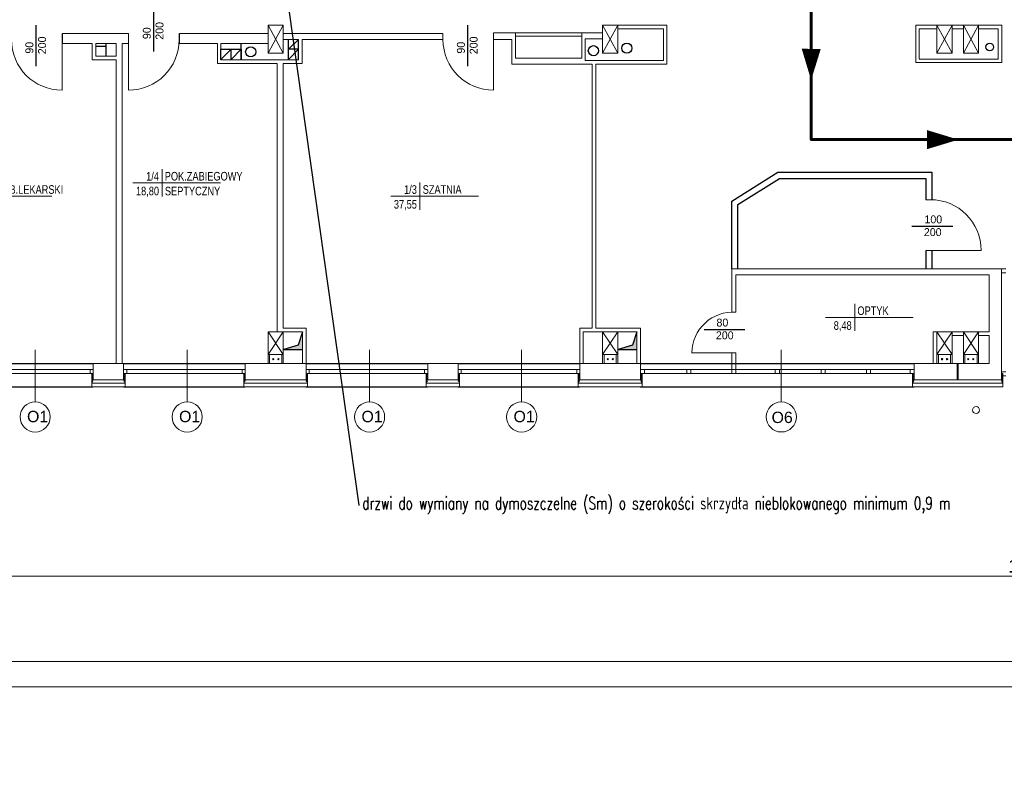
# Model space of a CAD drawing. Header units: millimetres. Extents: x 126553 to 403692, y -95821 to 38049.
# Tile 178 of 256: x 218496 to 220439, y 11998 to 13474. Entities that reach past the tile are written whole.
import ezdxf
from ezdxf import colors
from ezdxf.entities.mleader import LeaderData, LeaderLine
from ezdxf.enums import TextEntityAlignment as Align
from ezdxf.math import Vec2, Vec3

# ---------------------------------------------------------------- set-up
doc = ezdxf.new("R2010")
doc.units = ezdxf.units.MM
for name, color, linetype, lineweight in [('_(06 GRUBA)', 7, 'Continuous', 40), ('docieplenie', 6, 'Continuous', 18), ('docieplenie zew.', 6, 'Continuous', 18), ('ewakaucja', 3, 'Continuous', 50), ('OKNA', 7, 'Continuous', 13), ('opisy', 7, 'Continuous', 18), ('ramki', 250, 'Continuous', 13), ('TEREN', 1, 'Continuous', 40), ('WYMIAR', 7, 'Continuous', 18), ('ŚCIANY CIENKIE', 7, 'Continuous', 18), ('ŚCIANY GRUBE', 7, 'Continuous', 20)]:
    doc.layers.add(name, color=color, linetype=linetype, lineweight=lineweight)
doc.layers.add('KOMINY', color=94, linetype='Continuous', plot=False)
doc.layers.add('WIDOK', color=7, linetype='Continuous')
doc.styles.add('Arial', font='arial.ttf')
doc.styles.add('ROMANS', font='romans.shx', dxfattribs={"width": 0.7})
doc.styles.add('STYLE1', font='txt', dxfattribs={"width": 0.8})
doc.linetypes.add('ZIGZAG', pattern='A,0.0001,-0.2,[131,LTYPESHP.SHX,S=0.2,R=0,X=-0.2,Y=0],-0.4,[131,LTYPESHP.SHX,S=0.2,R=180,X=0.2,Y=0],-0.2', length=0.8001)
doc.dimstyles.new('A_100', dxfattribs={"dimtxt": 26, "dimasz": 2, "dimexe": 0, "dimexo": 5, "dimgap": 0.01, "dimtad": 0, "dimdec": 4, "dimrnd": 0.5, "dimdsep": 46, "dimtxsty": 'Arial', "dimblk1": 'K', "dimblk2": 'K', "dimsah": 1, "dimcen": 10, "dimse1": 1, "dimse2": 1, "dimclrd": 256, "dimclre": 256, "dimclrt": 1, "dimadec": 0, "dimazin": 0, "dimtfac": 0.5, "dimtdec": 4, "dimtmove": 0, "dimatfit": 3, "dimldrblk": 'K', "dimfxl": 1, "dimtvp": 0.75, "dimtolj": 1, "dimtzin": 0, "dimlwd": 13, "dimarcsym": 0})

# ---------------------------------------------------------------- blocks, each defined once
blk = doc.blocks.new('METKA')
for p, q in [((0, 26.9), (0, -26.9)), ((-57.4, 0), (115.4, 0))]:
    blk.add_line(p, q)
at = {"layer": 'opisy', "style": 'STYLE1', "width": 0.8, "flags": 4}
for tag, p in [('NUMER', (-6.1, 4.5)), ('POWIERZCHNIA', (-6, -24.6))]:
    blk.add_attdef(tag, text='', height=17, dxfattribs=at).set_placement(p, align=Align.RIGHT)
for tag, p in [('NAZWA', (5.3, 4.6)), ('POSADZKA', (5.6, -24.7))]:
    blk.add_attdef(tag, p, '', height=17, dxfattribs=at)
blk = doc.blocks.new('stolarka1')
at = {"layer": 'opisy', "color": 8}
blk.add_line((6731.2, -4655), (6731.2, -4757.8), dxfattribs=at)
at = {"layer": 'opisy'}
blk.add_circle((6731.2, -4787.5), 29.7, dxfattribs=at)
at = {"layer": 'opisy', "insert": (6715.2, -4775.4), "char_height": 22.4, "width": 15.9, "attachment_point": 1}
blk.add_mtext('{\\fArial|b0|i0|c238|p34;O1}', dxfattribs=at)
blk = doc.blocks.new('K')
for p, q in [((0, 10), (0, -10)), ((-10, 0), (10, 0)), ((4.24, 4.24), (-4.24, -4.24))]:
    blk.add_line(p, q)
blk.add_trace([(-4.77, -3.71), (-3.71, -4.77), (3.71, 4.77), (4.77, 3.71)])
blk = doc.blocks.new('*D2484')
at = {"layer": 'Defpoints', "color": 0, "linetype": 'ByBlock', "transparency": 16777216}
for p in [(215299.7, 12749.4), (225693.7, 12749.4), (225693.7, 12375.5)]:
    blk.add_point(p, dxfattribs=at)
at = {"layer": 'WYMIAR', "linetype": 'ByBlock', "lineweight": 13, "transparency": 16777216}
blk.add_line((215301.7, 12375.5), (225691.7, 12375.5), dxfattribs=at)
at = {"layer": 'WYMIAR', "linetype": 'ByBlock', "lineweight": 13, "transparency": 16777216, "xscale": 2, "yscale": 2, "zscale": 2, "rotation": 180}
blk.add_blockref('K', (215299.7, 12375.5), dxfattribs=at)
at = {"layer": 'WYMIAR', "linetype": 'ByBlock', "lineweight": 13, "transparency": 16777216, "xscale": 2, "yscale": 2, "zscale": 2}
blk.add_blockref('K', (225693.7, 12375.5), dxfattribs=at)
at = {"layer": 'WYMIAR', "color": 7, "linetype": 'ByBlock', "transparency": 16777216, "insert": (220496.7, 12395.5), "char_height": 26, "attachment_point": 5, "style": 'Arial'}
blk.add_mtext('\\A1;10394', dxfattribs=at)
blk = doc.blocks.new('*D2984')
at = {"layer": 'Defpoints', "color": 0, "linetype": 'ByBlock', "lineweight": -3}
for p in [(220347.7, 15996.4), (214957.2, 12749.4), (220435.7, 12749.4)]:
    blk.add_point(p, dxfattribs=at)
at = {"layer": 'WYMIAR', "linetype": 'ByBlock', "lineweight": 13}
blk.add_line((214957.2, 15994.4), (214957.2, 12751.4), dxfattribs=at)
at = {"layer": 'WYMIAR', "linetype": 'ByBlock', "lineweight": 13, "xscale": 2, "yscale": 2, "zscale": 2}
for p, rotation in [((214957.2, 15996.4), 90), ((214957.2, 12749.4), 270)]:
    blk.add_blockref('K', p, dxfattribs=dict(at, rotation=rotation))
at = {"layer": 'WYMIAR', "color": 7, "linetype": 'ByBlock', "insert": (214937.3, 14372.9), "char_height": 26, "attachment_point": 5, "rotation": 90, "style": 'Arial'}
blk.add_mtext('\\A1;3247', dxfattribs=at)

msp = doc.modelspace()

# ---------------------------------------------------------------- hatches: boundary and pattern name
at = {"layer": 'KOMINY'}
for points in [[(219053.72702, 12857.86047), (219044.78499, 12831.54441), (219016.74984, 12822.86047), (219053.72702, 12822.86047)], [(219713.72702, 12857.86047), (219704.78499, 12831.54441), (219676.74984, 12822.86047), (219713.72702, 12822.86047)]]:
    msp.add_hatch(color=0, dxfattribs=at).paths.add_polyline_path(points)

# ---------------------------------------------------------------- linework, layer by layer
at = {"layer": 'docieplenie', "color": 0, "linetype": 'ZIGZAG'}
for p, q in [((218637.91559, 12766.76537), (218640.52033, 12769.27379)), ((218640.52341, 12764.81093), (218637.91559, 12766.76537)), ((218637.92865, 12771.70882), (218640.50037, 12774.2009)), ((218640.52033, 12769.27379), (218637.92865, 12771.70882)), ((218640.50037, 12774.2009), (218639.25347, 12775.21323)), ((218700.86852, 12765.43364), (218703.48192, 12767.7843)), ((218700.89142, 12774.38731), (218701.75502, 12775.13764)), ((218703.51949, 12772.32389), (218700.89142, 12774.38731)), ((218700.89142, 12770.22293), (218703.51949, 12772.32389)), ((218703.48192, 12767.7843), (218700.89142, 12770.22293)), ((218937.9519, 12764.30459), (218940.37717, 12766.95407)), ((218938.08779, 12769.82997), (218940.44247, 12772.37917)), ((218940.37717, 12766.95407), (218938.08779, 12769.82997)), ((218940.44247, 12772.37917), (218938.21854, 12774.92828)), ((219061.18992, 12770.33605), (219063.44306, 12773.1665)), ((219063.24994, 12767.82719), (219061.18992, 12770.33605)), ((219061.18992, 12765.38275), (219063.24994, 12767.82719)), ((219063.44306, 12773.1665), (219061.25435, 12775.16067)), ((219297.91559, 12766.76537), (219300.52033, 12769.27379)), ((219300.52341, 12764.81093), (219297.91559, 12766.76537)), ((219297.92865, 12771.70882), (219300.50037, 12774.2009)), ((219300.52033, 12769.27379), (219297.92865, 12771.70882)), ((219300.50037, 12774.2009), (219299.25347, 12775.21323)), ((219360.86852, 12765.43364), (219363.48192, 12767.7843)), ((219360.89142, 12774.38731), (219361.75502, 12775.13764)), ((219363.51949, 12772.32389), (219360.89142, 12774.38731)), ((219360.89142, 12770.22293), (219363.51949, 12772.32389)), ((219363.48192, 12767.7843), (219360.89142, 12770.22293)), ((219597.9519, 12764.30459), (219600.37717, 12766.95407)), ((219598.08779, 12769.82997), (219600.44247, 12772.37917)), ((219600.37717, 12766.95407), (219598.08779, 12769.82997)), ((219600.44247, 12772.37917), (219598.21854, 12774.92828)), ((219721.18992, 12770.33605), (219723.44306, 12773.1665)), ((219723.24994, 12767.82719), (219721.18992, 12770.33605)), ((219721.18992, 12765.38275), (219723.24994, 12767.82719)), ((219723.44306, 12773.1665), (219721.25435, 12775.16067)), ((220257.9519, 12764.30459), (220260.37717, 12766.95407)), ((220258.08779, 12769.82997), (220260.44247, 12772.37917)), ((220260.37717, 12766.95407), (220258.08779, 12769.82997)), ((220260.44247, 12772.37917), (220258.21854, 12774.92828)), ((220433.18992, 12770.33605), (220435.44306, 12773.1665)), ((220433.18992, 12770.33623), (220433.5733, 12770.81784)), ((220435.24994, 12767.82737), (220433.18992, 12770.33623)), ((220435.24994, 12767.82719), (220433.18992, 12770.33605)), ((220433.18992, 12765.38294), (220435.24994, 12767.82737)), ((220433.18992, 12765.38275), (220435.24994, 12767.82719)), ((220435.44306, 12773.1665), (220433.25435, 12775.16067)), ((218637.87715, 12762.43488), (218640.52341, 12764.81093)), ((218640.22376, 12760.60647), (218637.87715, 12762.43488)), ((218637.91706, 12758.07933), (218640.22376, 12760.60647)), ((218639.20842, 12756.41124), (218637.91706, 12758.07933)), ((218639.20842, 12756.41124), (218702.05306, 12756.41124)), ((218703.46871, 12763.28065), (218700.86852, 12765.43364)), ((218701.12856, 12760.79359), (218703.46871, 12763.28065)), ((218703.58024, 12758.90041), (218701.12856, 12760.79359)), ((218702.05306, 12756.41124), (218703.58024, 12758.90041)), ((218940.20856, 12760.90565), (218937.9519, 12764.30459)), ((218937.98462, 12758.38924), (218940.20856, 12760.90565)), ((218939.16578, 12756.38883), (218937.98462, 12758.38924)), ((218939.16578, 12756.38883), (219061.89812, 12756.38883)), ((219063.31436, 12763.64584), (219061.18992, 12765.38275)), ((219061.18992, 12760.81539), (219063.31436, 12763.64584)), ((219063.24994, 12758.69255), (219061.18992, 12760.81539)), ((219061.89812, 12756.38883), (219063.24994, 12758.69255)), ((219297.87715, 12762.43488), (219300.52341, 12764.81093)), ((219300.22376, 12760.60647), (219297.87715, 12762.43488)), ((219297.91706, 12758.07933), (219300.22376, 12760.60647)), ((219299.20842, 12756.41124), (219297.91706, 12758.07933)), ((219299.20842, 12756.41124), (219362.05306, 12756.41124)), ((219363.46871, 12763.28065), (219360.86852, 12765.43364)), ((219361.12856, 12760.79359), (219363.46871, 12763.28065)), ((219363.58024, 12758.90041), (219361.12856, 12760.79359)), ((219362.05306, 12756.41124), (219363.58024, 12758.90041)), ((219600.20856, 12760.90565), (219597.9519, 12764.30459)), ((219597.98462, 12758.38924), (219600.20856, 12760.90565)), ((219599.16578, 12756.38883), (219597.98462, 12758.38924)), ((219599.16578, 12756.38883), (219721.89812, 12756.38883)), ((219723.31436, 12763.64584), (219721.18992, 12765.38275)), ((219721.18992, 12760.81539), (219723.31436, 12763.64584)), ((219723.24994, 12758.69255), (219721.18992, 12760.81539)), ((219721.89812, 12756.38883), (219723.24994, 12758.69255)), ((220260.20856, 12760.90565), (220257.9519, 12764.30459)), ((220257.98462, 12758.38924), (220260.20856, 12760.90565)), ((220259.16578, 12756.38883), (220257.98462, 12758.38924)), ((220259.16578, 12756.38883), (220435.72702, 12756.38883)), ((220295.73943, 12756.38901), (220433.78654, 12756.38901)), ((220435.31436, 12763.64603), (220433.18992, 12765.38294)), ((220435.31436, 12763.64584), (220433.18992, 12765.38275)), ((220433.18992, 12760.81557), (220435.31436, 12763.64603)), ((220433.18992, 12760.81539), (220435.31436, 12763.64584)), ((220435.24994, 12758.69273), (220433.18992, 12760.81557)), ((220435.24994, 12758.69255), (220433.18992, 12760.81539)), ((220435.24994, 12758.69273), (220433.78654, 12756.38901))]:
    msp.add_line(p, q, dxfattribs=at)
at = {"layer": 'docieplenie', "color": 0}
for p, q in [((218937.72702, 12775.36048), (218937.72702, 12749.36048)), ((219063.72702, 12749.36048), (219063.72702, 12775.36048)), ((219723.72702, 12749.36048), (219723.72702, 12775.36048)), ((219597.72702, 12763.36048), (219597.72702, 12749.36048)), ((220257.72702, 12763.36048), (220257.72702, 12749.36048))]:
    msp.add_line(p, q, dxfattribs=at)
at = {"layer": 'docieplenie', "color": 0, "lineweight": 30}
for points in [[(218760.06604, 13410.83531), (218760.06604, 13491.70326)], [(218528.34769, 13382.23221), (218528.34769, 13463.10015)], [(219379.94734, 13382.23221), (219379.94734, 13463.10015)], [(219900.72702, 12982.36048), (219900.72702, 13115.7227), (219991.45953, 13172.71342), (220295.73943, 13172.71342), (220295.73943, 13118.58804)], [(219912.72702, 12982.36048), (219912.72702, 13109.08928), (219994.91563, 13160.71342), (220283.73943, 13160.71342), (220283.73943, 13118.63305)], [(220256.39237, 13066.03061), (220337.26031, 13066.03061)], [(220283.73943, 13018.63305), (220283.73943, 12982.36067)], [(220295.73943, 13018.63305), (220295.73943, 12982.36067)], [(219845.98794, 12862.29592), (219926.85588, 12862.29592)]]:
    msp.add_lwpolyline(points, dxfattribs=at)
at = {"layer": 'docieplenie', "color": 0, "lineweight": 0}
for points in [[(218579.26242, 13434.55581), (218579.26242, 13334.55581)], [(218710.22702, 13434.55581), (218710.22702, 13334.55581)], [(219430.86208, 13434.55581), (219430.86208, 13334.55581)], [(220292.73943, 13018.63305), (220392.73943, 13018.63305)], [(219896.22702, 12816.41586), (219821.20025, 12816.41586)]]:
    msp.add_lwpolyline(points, dxfattribs=at)
for centre, radius, start, end in [((218579.26242, 13434.55581), 100, 180, 270), ((218710.22702, 13434.55581), 100, 270, 0), ((219430.86208, 13434.55581), 100, 180, 270), ((220292.73943, 13018.63305), 100, 0, 90), ((219902.78699, 12815.87432), 80.76028, 85.78200364, 179.6158003)]:
    msp.add_arc(centre, radius, start, end, dxfattribs=at)
at = {"layer": 'docieplenie zew.', "color": 0}
for p, q in [((218640.72702, 12775.36048), (218637.72702, 12775.36048)), ((218637.72702, 12775.36048), (218637.72702, 12749.36048)), ((218703.72702, 12775.36048), (218700.72702, 12775.36048)), ((218703.72702, 12749.36048), (218703.72702, 12775.36048)), ((218940.72702, 12775.36048), (218937.72702, 12775.36048)), ((218940.72702, 12775.36048), (218937.72702, 12775.36048)), ((218937.72702, 12775.36048), (218937.72702, 12763.36048)), ((219063.72702, 12775.36048), (219060.72702, 12775.36048)), ((219063.72702, 12775.36048), (219060.72702, 12775.36048)), ((219063.72702, 12749.36048), (219063.72702, 12775.36048)), ((219300.72702, 12775.36048), (219297.72702, 12775.36048)), ((219297.72702, 12775.36048), (219297.72702, 12749.36048)), ((219363.72702, 12775.36048), (219360.72702, 12775.36048)), ((219363.72702, 12749.36048), (219363.72702, 12775.36048)), ((219600.72702, 12775.36048), (219597.72702, 12775.36048)), ((219597.72702, 12775.36048), (219597.72702, 12749.36048)), ((219600.72702, 12775.36048), (219597.72702, 12775.36048)), ((219597.72702, 12775.36048), (219597.72702, 12763.36048)), ((219723.72702, 12775.36048), (219720.72702, 12775.36048)), ((219723.72702, 12775.36048), (219720.72702, 12775.36048)), ((219723.72702, 12775.36048), (219720.72702, 12775.36048)), ((219723.72702, 12775.36048), (219720.72702, 12775.36048)), ((219723.72702, 12749.36048), (219723.72702, 12775.36048)), ((220260.72702, 12775.36048), (220257.72702, 12775.36048)), ((220257.72702, 12775.36048), (220257.72702, 12749.36048)), ((220260.72702, 12775.36048), (220257.72702, 12775.36048)), ((220257.72702, 12775.36048), (220257.72702, 12763.36048)), ((220260.72702, 12775.36048), (220257.72702, 12775.36048)), ((220260.72702, 12775.36048), (220257.72702, 12775.36048)), ((220435.72702, 12775.36048), (220432.72702, 12775.36048)), ((220435.72702, 12775.36048), (220432.72702, 12775.36048)), ((220435.72702, 12749.36048), (220435.72702, 12775.36048)), ((220435.72702, 12749.36067), (220435.72702, 12770.81784)), ((218637.72702, 12749.36048), (218700.72702, 12749.36048)), ((218700.72702, 12749.36048), (218703.72702, 12749.36048)), ((218937.72702, 12763.36048), (218937.72702, 12749.36048)), ((218937.72702, 12749.36048), (219060.72702, 12749.36048)), ((218937.72702, 12749.36048), (219060.72702, 12749.36048)), ((219060.72702, 12749.36048), (219063.72702, 12749.36048)), ((219060.72702, 12749.36048), (219063.72702, 12749.36048)), ((219297.72702, 12749.36048), (219360.72702, 12749.36048)), ((219360.72702, 12749.36048), (219363.72702, 12749.36048)), ((219597.72702, 12749.36048), (219720.72702, 12749.36048)), ((219597.72702, 12749.36048), (219720.72702, 12749.36048)), ((219720.72702, 12749.36048), (219723.72702, 12749.36048)), ((219720.72702, 12749.36048), (219723.72702, 12749.36048)), ((220257.72702, 12749.36048), (220380.72702, 12749.36048)), ((220257.72702, 12749.36048), (220435.72702, 12749.36048)), ((220295.73943, 12749.36067), (220380.72702, 12749.36067)), ((220295.73943, 12749.36067), (220435.72702, 12749.36067)), ((220380.72702, 12749.36067), (220383.72702, 12749.36067)), ((220380.72702, 12749.36067), (220383.72702, 12749.36067)), ((220380.72702, 12749.36048), (220383.72702, 12749.36048)), ((220380.72702, 12749.36048), (220383.72702, 12749.36048))]:
    msp.add_line(p, q, dxfattribs=at)
at = {"layer": 'ewakaucja', "color": 3, "lineweight": 60}
msp.add_lwpolyline([(220576.80123, 13237.07418), (220057.5521, 13237.07418), (220057.5521, 13567.90587)], dxfattribs=at)
for points in [[(220057.35418, 13354.56792, 0, 37.5, 0), (220057.60902, 13416.27064, 37.5, 37.5, 0)], [(220348.02829, 13237.07418, 0, 37.5, 0), (220286.32504, 13237.07418, 37.5, 37.5, 0)]]:
    msp.add_lwpolyline(points, format="xyseb", dxfattribs=at)
at = {"layer": 'KOMINY', "color": 0}
for p, q in [((218665.72702, 13426.55581), (218665.72702, 13401.55581)), ((218932.72702, 13395.36048), (218932.72702, 13426.55581)), ((219025.72702, 13394.55581), (219025.72702, 13434.55581)), ((219045.72702, 13434.55581), (219025.72702, 13415.36048)), ((219025.72702, 13395.36048), (219025.72702, 13434.55581)), ((219045.72702, 13395.36048), (219045.72702, 13434.55581)), ((218645.72702, 13421.55581), (218665.72702, 13421.55581)), ((218665.72702, 13421.55581), (218665.72702, 13401.55581)), ((218892.72702, 13415.36048), (218932.72702, 13415.36048)), ((218892.72702, 13395.36048), (218892.72702, 13415.36048)), ((218912.72702, 13415.36048), (218892.72702, 13395.36048)), ((218912.72702, 13395.36048), (218912.72702, 13415.36048)), ((218932.72702, 13415.36048), (218912.72702, 13395.36048)), ((218932.72702, 13415.36048), (218932.72702, 13395.36048)), ((219045.72702, 13415.36048), (219025.72702, 13415.36048)), ((219045.72702, 13415.36048), (219025.72702, 13395.36048)), ((219053.72702, 12857.86047), (219044.78499, 12831.54441)), ((219713.72702, 12857.86047), (219704.78499, 12831.54441)), ((219044.78499, 12831.54441), (219016.74984, 12822.86047)), ((219704.78499, 12831.54441), (219676.74984, 12822.86047)), ((219016.74984, 12822.86047), (219053.72702, 12822.86047)), ((219676.74984, 12822.86047), (219713.72702, 12822.86047))]:
    msp.add_line(p, q, dxfattribs=at)
for centre, radius in [((219693.76342, 13417.71693), 10), ((220409.91201, 13419.91079), 7.52548), ((218951.40836, 13410.38037), 10), ((219627.69736, 13412.66491), 10)]:
    msp.add_circle(centre, radius, dxfattribs=at)
at = {"layer": 'OKNA', "color": 0}
for p, q in [((218400.10202, 12783.36048), (218640.10202, 12783.36048)), ((218400.10202, 12775.36048), (218640.10202, 12775.36048)), ((218634.72702, 12775.36048), (218634.72702, 12783.36048)), ((218700.10203, 12783.36047), (218940.10203, 12783.36047)), ((218700.10203, 12775.36047), (218940.10203, 12775.36047)), ((218706.72702, 12775.36047), (218706.72702, 12783.36047)), ((218934.72702, 12775.36047), (218934.72702, 12783.36047)), ((219060.10202, 12783.36048), (219300.10202, 12783.36048)), ((219060.10202, 12775.36048), (219300.10202, 12775.36048)), ((219066.72702, 12775.36048), (219066.72702, 12783.36048)), ((219294.72702, 12775.36048), (219294.72702, 12783.36048)), ((219360.10202, 12783.36048), (219600.10202, 12783.36048)), ((219360.10202, 12775.36048), (219600.10202, 12775.36048)), ((219366.72702, 12775.36048), (219366.72702, 12783.36048)), ((219594.72702, 12775.36048), (219594.72702, 12783.36048)), ((219720.10202, 12783.36048), (220260.72702, 12783.36048)), ((219720.10202, 12775.36048), (220260.72702, 12775.36048)), ((220020.10202, 12783.36048), (220260.10202, 12783.36048)), ((220020.10202, 12775.36048), (220260.10202, 12775.36048))]:
    msp.add_line(p, q, dxfattribs=at)
at = {"layer": 'opisy', "color": 0}
msp.add_line((219998.55166, 12822.32859), (219998.55166, 12719.55562), dxfattribs=at)
msp.add_circle((219998.55166, 12689.85537), 29.70025, dxfattribs=at)
at = {"layer": 'ramki', "color": 0, "ltscale": 0.6}
for points in [[(214683.31194, 16357.33162), (227587.02727, 16357.33162), (227587.02727, 12157.33162), (214683.31194, 12157.33162)], [(214883.31194, 16307.33162), (227537.02727, 16307.33162), (227537.02727, 12207.33162), (214883.31194, 12207.33162)]]:
    msp.add_lwpolyline(points, close=True, dxfattribs=at)
at = {"layer": 'WIDOK', "color": 0}
for p, q in [((218400.10202, 12795.36048), (218640.10202, 12795.36048)), ((218700.10203, 12795.36047), (218940.10203, 12795.36047)), ((219060.10202, 12795.36048), (219300.10202, 12795.36048)), ((219360.10202, 12795.36048), (219600.10202, 12795.36048)), ((219720.10202, 12795.36048), (220260.72702, 12795.36048)), ((220020.10202, 12795.36048), (220260.10202, 12795.36048)), ((218400.10202, 12749.36048), (218640.10202, 12749.36048)), ((218700.10203, 12749.36047), (218940.10203, 12749.36047)), ((219060.10202, 12749.36048), (219300.10202, 12749.36048)), ((219360.10202, 12749.36048), (219600.10202, 12749.36048)), ((219720.10202, 12749.36048), (220260.72702, 12749.36048))]:
    msp.add_line(p, q, dxfattribs=at)
at = {"layer": 'ŚCIANY CIENKIE', "color": 0}
for p, q in [((219015.72702, 13462.86048), (218985.72702, 13407.86048)), ((218985.72702, 13462.86048), (219015.72702, 13407.86048)), ((219604.72702, 13448.16437), (219473.72702, 13448.16437)), ((219675.72702, 13462.86048), (219645.72702, 13407.86048)), ((219645.72702, 13462.86048), (219675.72702, 13407.86048)), ((220335.72702, 13462.86067), (220305.72702, 13407.86067)), ((220305.72702, 13462.86067), (220335.72702, 13407.86067)), ((220335.72702, 13462.86048), (220305.72702, 13407.86048)), ((220305.72702, 13462.86048), (220335.72702, 13407.86048)), ((220387.72702, 13462.86067), (220357.72702, 13407.86067)), ((220357.72702, 13462.86067), (220387.72702, 13407.86067)), ((220387.72702, 13462.86048), (220357.72702, 13407.86048)), ((220357.72702, 13462.86048), (220387.72702, 13407.86048)), ((219604.72702, 13441.16437), (219473.72702, 13441.16437)), ((219015.72702, 12857.86048), (218985.72702, 12812.86048)), ((218985.72702, 12857.86048), (219015.72702, 12812.86048)), ((219675.72702, 12857.86048), (219645.72702, 12812.86048)), ((219645.72702, 12857.86048), (219675.72702, 12812.86048)), ((220335.72702, 12857.86067), (220305.72702, 12812.86067)), ((220305.72702, 12857.86067), (220335.72702, 12812.86067)), ((220335.72702, 12857.86048), (220305.72702, 12812.86048)), ((220305.72702, 12857.86048), (220335.72702, 12812.86048)), ((220387.72702, 12857.86067), (220357.72702, 12812.86067)), ((220357.72702, 12857.86067), (220387.72702, 12812.86067)), ((220387.72702, 12857.86048), (220357.72702, 12812.86048)), ((220357.72702, 12857.86048), (220387.72702, 12812.86048))]:
    msp.add_line(p, q, dxfattribs=at)
for points in [[(220441.43803, 12982.36067), (220432.72702, 12982.36067), (220432.72702, 12974.36392), (220441.43803, 12974.36392)], [(220441.43803, 12778.81459), (220432.72702, 12778.81459), (220432.72702, 12770.81784), (220441.43803, 12770.81784)]]:
    msp.add_lwpolyline(points, dxfattribs=at)
at = {"layer": 'ŚCIANY GRUBE', "color": 0}
for p, q in [((218579.26242, 13434.55581), (218579.26242, 13446.55581)), ((218579.26242, 13434.55581), (218579.26242, 13446.55581)), ((218579.26242, 13446.55581), (218579.26242, 13426.55581)), ((218579.26242, 13434.55581), (218579.26242, 13446.55581)), ((218579.26242, 13434.55581), (218579.26242, 13446.55581)), ((218579.26242, 13446.55581), (218579.26242, 13434.55581)), ((218579.29782, 13434.55581), (218579.29782, 13446.55581)), ((218579.29782, 13434.55581), (218579.29782, 13446.55581)), ((218580.22702, 13446.55581), (218580.22702, 13426.55581)), ((218580.22702, 13446.55581), (218710.22702, 13446.55581)), ((218710.22702, 13446.55581), (218710.22702, 13426.55581)), ((218710.22702, 13434.55581), (218710.22702, 13446.55581)), ((218710.22702, 13434.55581), (218710.22702, 13446.55581)), ((218710.22702, 13446.55581), (218710.22702, 13434.55581)), ((218810.19163, 13446.55581), (218810.19163, 13434.55581)), ((218810.22702, 13446.55581), (218810.22702, 13434.55581)), ((218811.22702, 13446.55581), (218811.22702, 13426.55581)), ((218811.22702, 13446.55581), (218985.72702, 13446.55581)), ((218985.72702, 13462.86048), (218985.72702, 13407.86048)), ((218985.72702, 13462.86048), (219015.72702, 13462.86048)), ((219015.72702, 13407.86048), (219015.72702, 13462.86048)), ((219015.72702, 13446.55581), (219330.89748, 13446.55581)), ((219330.82668, 13434.55581), (219330.82668, 13446.55581)), ((219330.82668, 13446.55581), (219330.82668, 13434.55581)), ((219330.86208, 13446.55581), (219330.86208, 13434.55581)), ((219330.86208, 13446.55581), (219330.86208, 13434.55581)), ((219330.89748, 13434.55581), (219330.89748, 13446.55581)), ((219330.89748, 13434.55581), (219330.89748, 13446.55581)), ((219330.89748, 13434.55581), (219330.89748, 13446.55581)), ((219330.89748, 13446.55581), (219330.89748, 13434.55581)), ((219430.86208, 13448.16437), (219473.72702, 13448.16437)), ((219430.86208, 13434.58307), (219430.86208, 13448.16437)), ((219473.72702, 13398.16437), (219473.72702, 13448.16437)), ((219604.72702, 13398.16437), (219604.72702, 13448.16437)), ((219604.72702, 13448.16437), (219645.72702, 13448.16437)), ((219645.72702, 13462.86048), (219645.72702, 13407.86048)), ((219645.72702, 13462.86048), (219675.72702, 13462.86048)), ((219675.72702, 13407.86048), (219675.72702, 13462.86048)), ((219675.72702, 13462.86048), (219772.72702, 13462.86048)), ((219675.72702, 13455.86048), (219765.72702, 13455.86048)), ((219765.72702, 13393.16437), (219765.72702, 13455.86048)), ((219772.72702, 13386.16437), (219772.72702, 13462.86048)), ((220263.72702, 13389.16437), (220263.72702, 13462.86048)), ((220263.72702, 13462.86048), (220305.72702, 13462.86048)), ((220270.72702, 13455.86048), (220270.72702, 13396.16437)), ((220270.72702, 13455.86048), (220305.72702, 13455.86048)), ((220305.72702, 13462.86048), (220273.90272, 13462.86048)), ((220305.72702, 13455.86048), (220273.90272, 13455.86048)), ((220305.72702, 13462.86067), (220295.73943, 13462.86067)), ((220305.72702, 13455.86067), (220295.73943, 13455.86067)), ((220335.72702, 13462.86067), (220305.72702, 13462.86067)), ((220305.72702, 13407.86067), (220305.72702, 13462.86067)), ((220305.72702, 13462.86048), (220305.72702, 13407.86048)), ((220305.72702, 13462.86048), (220335.72702, 13462.86048)), ((220335.72702, 13462.86048), (220305.72702, 13462.86048)), ((220305.72702, 13407.86048), (220305.72702, 13462.86048)), ((220347.72702, 13462.86067), (220335.72702, 13462.86067)), ((220335.72702, 13462.86067), (220335.72702, 13407.86067)), ((220335.72702, 13407.86048), (220335.72702, 13462.86048)), ((220335.72702, 13462.86048), (220345.72702, 13462.86048)), ((220347.72702, 13462.86048), (220335.72702, 13462.86048)), ((220335.72702, 13462.86048), (220335.72702, 13407.86048)), ((220347.72702, 13455.86067), (220335.72702, 13455.86067)), ((220335.72702, 13455.86048), (220345.72702, 13455.86048)), ((220347.72702, 13455.86048), (220335.72702, 13455.86048)), ((220357.72702, 13462.86067), (220347.72702, 13462.86067)), ((220347.72702, 13462.86048), (220429.72702, 13462.86048)), ((220357.72702, 13462.86048), (220347.72702, 13462.86048)), ((220357.72702, 13455.86067), (220347.72702, 13455.86067)), ((220347.72702, 13455.86048), (220357.72702, 13455.86048)), ((220357.72702, 13455.86048), (220347.72702, 13455.86048)), ((220387.72702, 13462.86067), (220357.72702, 13462.86067)), ((220357.72702, 13407.86067), (220357.72702, 13462.86067)), ((220357.72702, 13462.86048), (220357.72702, 13407.86048)), ((220357.72702, 13462.86048), (220387.72702, 13462.86048)), ((220387.72702, 13462.86048), (220357.72702, 13462.86048)), ((220357.72702, 13407.86048), (220357.72702, 13462.86048)), ((220387.72702, 13462.86067), (220387.72702, 13407.86067)), ((220387.72702, 13462.86067), (220433.58504, 13462.86067)), ((220387.72702, 13407.86048), (220387.72702, 13462.86048)), ((220387.72702, 13462.86048), (220387.72702, 13407.86048)), ((220387.72702, 13462.86048), (220433.58504, 13462.86048)), ((220387.72702, 13455.86067), (220426.58504, 13455.86067)), ((220387.72702, 13455.86048), (220422.72702, 13455.86048)), ((220387.72702, 13455.86048), (220426.58504, 13455.86048)), ((220426.58504, 13455.86067), (220426.58504, 13396.16455)), ((220426.58504, 13455.86048), (220426.58504, 13396.16437)), ((220433.58504, 13462.86067), (220433.58504, 13389.16455)), ((220433.58504, 13462.86048), (220433.58504, 13389.16437)), ((218638.72702, 13426.55581), (218580.22702, 13426.55581)), ((218638.72702, 13394.55581), (218638.72702, 13426.55581)), ((218645.72702, 13401.55581), (218645.72702, 13426.55581)), ((218685.72702, 13426.55581), (218645.72702, 13426.55581)), ((218685.72702, 13426.55581), (218665.72702, 13426.55581)), ((218685.72702, 13401.55581), (218685.72702, 13426.55581)), ((218685.72702, 13426.55581), (218685.72702, 13401.55581)), ((218697.72702, 13426.55581), (218697.72702, 12795.36048)), ((218710.22702, 13426.55581), (218697.72702, 13426.55581)), ((218811.22702, 13426.55581), (218885.72702, 13426.55581)), ((218885.72702, 13387.55581), (218885.72702, 13426.55581)), ((218892.72702, 13394.55581), (218892.72702, 13426.55581)), ((218892.72702, 13426.55581), (218985.72702, 13426.55581)), ((219045.72702, 13434.55581), (219015.72702, 13434.55581)), ((219045.72702, 13394.55581), (219045.72702, 13434.55581)), ((219052.72702, 13387.55581), (219052.72702, 13434.55581)), ((219052.72702, 13434.55581), (219330.89748, 13434.55581)), ((219430.86208, 13434.58307), (219466.72702, 13434.58307)), ((219466.72702, 13386.16437), (219466.72702, 13434.58307)), ((219611.72702, 13436.16437), (219645.72702, 13436.16437)), ((219611.72702, 13393.16437), (219611.72702, 13436.16437)), ((220270.72702, 13396.16437), (220270.72702, 13436.16437)), ((220426.58504, 13396.16455), (220426.58504, 13436.16455)), ((220426.58504, 13396.16437), (220426.58504, 13436.16437)), ((220433.58504, 13389.16455), (220433.58504, 13436.16455)), ((220433.58504, 13389.16437), (220433.58504, 13436.16437)), ((218645.72702, 13401.55581), (218645.72702, 13421.55581)), ((218985.72702, 13407.86048), (219015.72702, 13407.86048)), ((219645.72702, 13407.86048), (219675.72702, 13407.86048)), ((220335.72702, 13407.86067), (220305.72702, 13407.86067)), ((220305.72702, 13407.86048), (220335.72702, 13407.86048)), ((220335.72702, 13407.86048), (220305.72702, 13407.86048)), ((220387.72702, 13407.86067), (220357.72702, 13407.86067)), ((220357.72702, 13407.86048), (220387.72702, 13407.86048)), ((220387.72702, 13407.86048), (220357.72702, 13407.86048)), ((218685.72702, 13394.55581), (218638.72702, 13394.55581)), ((218685.72702, 13401.55581), (218645.72702, 13401.55581)), ((218665.72702, 13401.55581), (218685.72702, 13401.55581)), ((218685.72702, 13394.55581), (218685.72702, 12795.36048)), ((219003.72702, 13387.55581), (218885.72702, 13387.55581)), ((219045.72702, 13394.55581), (218892.72702, 13394.55581)), ((219003.72702, 13387.55581), (219003.72702, 12985.36048)), ((219015.72702, 13394.55581), (219045.72702, 13394.55581)), ((219015.72702, 13387.55581), (219015.72702, 12864.86047)), ((219015.72702, 13387.55581), (219052.72702, 13387.55581)), ((219473.72702, 13398.16437), (219604.72702, 13398.16437)), ((219765.72702, 13393.16437), (219611.72702, 13393.16437)), ((220263.72702, 13389.16437), (220429.72702, 13389.16437)), ((220270.72702, 13396.16437), (220422.72702, 13396.16437)), ((220345.72702, 13396.16437), (220273.90272, 13396.16437)), ((220347.72702, 13389.16437), (220273.90272, 13389.16437)), ((220345.72702, 13396.16455), (220295.73943, 13396.16455)), ((220347.72702, 13389.16455), (220295.73943, 13389.16455)), ((220426.58504, 13396.16455), (220345.72702, 13396.16455)), ((220426.58504, 13396.16437), (220345.72702, 13396.16437)), ((220433.58504, 13389.16455), (220347.72702, 13389.16455)), ((220433.58504, 13389.16437), (220347.72702, 13389.16437)), ((219466.72702, 13386.16437), (219625.54928, 13386.16437)), ((219625.54928, 13386.16437), (219625.54928, 12864.86047)), ((219632.54928, 13386.16437), (219632.54928, 12864.86047)), ((219632.54928, 13386.16437), (219772.72702, 13386.16437)), ((219003.72702, 13122.36048), (219003.72702, 12997.36048)), ((220292.73943, 13118.63305), (220283.73943, 13118.63305)), ((220283.73943, 13118.63305), (220295.73943, 13118.63305)), ((220295.73943, 13118.63305), (220283.73943, 13118.63305)), ((220283.73943, 13118.63305), (220292.73943, 13118.63305)), ((220283.73943, 13118.63305), (220292.73943, 13118.63305)), ((220292.73943, 13018.63305), (220283.73943, 13018.63305)), ((220283.73943, 13018.63305), (220295.73943, 13018.63305)), ((220295.73943, 13018.63305), (220283.73943, 13018.63305)), ((220283.73943, 13018.63305), (220292.73943, 13018.63305)), ((219003.72702, 12985.36048), (219003.72702, 12857.86048)), ((219900.72702, 12982.36048), (220432.72702, 12982.36048)), ((219900.72702, 12896.41586), (219900.72702, 12982.36048)), ((220295.73943, 12982.36067), (220432.72702, 12982.36067)), ((220432.72702, 12982.36067), (220432.72702, 12763.36067)), ((220432.72702, 12982.36067), (220432.72702, 12970.36067)), ((220432.72702, 12982.36048), (220432.72702, 12763.36048)), ((220432.72702, 12982.36048), (220432.72702, 12970.36048)), ((220432.72702, 12982.36048), (220432.72702, 12763.36048)), ((220432.72702, 12982.36048), (220432.72702, 12970.36048)), ((219908.72702, 12970.36048), (220305.72702, 12970.36048)), ((219908.72702, 12896.41586), (219908.72702, 12970.36048)), ((220295.73943, 12970.36067), (220305.72702, 12970.36067)), ((220305.72702, 12970.36067), (220408.72702, 12970.36067)), ((220305.72702, 12970.36048), (220408.72702, 12970.36048)), ((220305.72702, 12970.36048), (220408.72702, 12970.36048)), ((220408.72702, 12970.36067), (220408.72702, 12857.86067)), ((220408.72702, 12970.36048), (220408.72702, 12857.86048)), ((220408.72702, 12970.36048), (220408.72702, 12857.86048)), ((219900.72702, 12896.41586), (219908.72702, 12896.41586)), ((219060.72702, 12864.86047), (219015.72703, 12864.86047)), ((219023.22702, 12864.86047), (219015.72703, 12864.86047)), ((219060.72702, 12795.36047), (219060.72702, 12864.86047)), ((219600.72702, 12795.36047), (219600.72702, 12864.86047)), ((219625.54928, 12864.86047), (219600.72702, 12864.86047)), ((219720.72702, 12864.86047), (219632.54928, 12864.86047)), ((219720.72702, 12795.36047), (219720.72702, 12864.86047)), ((218985.72702, 12857.86048), (218985.72702, 12812.86048)), ((218985.72702, 12857.86048), (219015.72702, 12857.86048)), ((219013.72702, 12857.86047), (219052.72702, 12857.86047)), ((219053.72702, 12857.86047), (219013.72702, 12857.86047)), ((219053.72702, 12857.86047), (219013.72702, 12857.86047)), ((219015.70421, 12857.86047), (219050.70421, 12857.86047)), ((219015.72702, 12812.86048), (219015.72702, 12857.86048)), ((219053.72702, 12795.36047), (219053.72702, 12857.86047)), ((219053.72702, 12857.86047), (219053.72702, 12822.86047)), ((219607.72702, 12857.86047), (219710.70421, 12857.86047)), ((219607.72702, 12795.36047), (219607.72702, 12857.86047)), ((219645.72702, 12857.86048), (219645.72702, 12812.86048)), ((219645.72702, 12857.86048), (219675.72702, 12857.86048)), ((219673.72702, 12857.86047), (219712.72702, 12857.86047)), ((219713.72702, 12857.86047), (219673.72702, 12857.86047)), ((219713.72702, 12857.86047), (219673.72702, 12857.86047)), ((219675.72702, 12812.86048), (219675.72702, 12857.86048)), ((219713.72702, 12795.36047), (219713.72702, 12857.86047)), ((219713.72702, 12857.86047), (219713.72702, 12822.86047)), ((220305.72702, 12857.86067), (220298.19933, 12857.86067)), ((220298.19933, 12857.86067), (220298.19933, 12795.36067)), ((220305.72702, 12857.86048), (220298.19933, 12857.86048)), ((220298.19933, 12857.86048), (220298.19933, 12795.36048)), ((220335.72702, 12857.86067), (220305.72702, 12857.86067)), ((220305.72702, 12812.86067), (220305.72702, 12857.86067)), ((220305.72702, 12857.86048), (220335.72702, 12857.86048)), ((220335.72702, 12857.86048), (220305.72702, 12857.86048)), ((220305.72702, 12812.86048), (220305.72702, 12857.86048)), ((220408.72702, 12857.86067), (220335.72702, 12857.86067)), ((220335.72702, 12857.86067), (220335.72702, 12812.86067)), ((220335.72702, 12812.86048), (220335.72702, 12857.86048)), ((220335.72702, 12857.86048), (220345.72702, 12857.86048)), ((220408.72702, 12857.86048), (220335.72702, 12857.86048)), ((220335.72702, 12857.86048), (220335.72702, 12812.86048)), ((220408.72702, 12857.86048), (220335.72702, 12857.86048)), ((220345.72702, 12850.86067), (220335.72702, 12850.86067)), ((220335.72702, 12850.86048), (220345.72702, 12850.86048)), ((220345.72702, 12850.86048), (220335.72702, 12850.86048)), ((220345.72702, 12850.86067), (220347.72702, 12850.86067)), ((220345.72702, 12850.86048), (220347.72702, 12850.86048)), ((220346.70952, 12850.86067), (220357.72702, 12850.86067)), ((220346.70952, 12850.86048), (220357.72702, 12850.86048)), ((220347.72702, 12857.86048), (220408.72702, 12857.86048)), ((220357.72702, 12850.86067), (220347.72702, 12850.86067)), ((220347.72702, 12850.86048), (220357.72702, 12850.86048)), ((220357.72702, 12850.86048), (220347.72702, 12850.86048)), ((220387.72702, 12857.86067), (220357.72702, 12857.86067)), ((220357.72702, 12812.86067), (220357.72702, 12857.86067)), ((220357.72702, 12857.86048), (220357.72702, 12812.86048)), ((220357.72702, 12857.86048), (220387.72702, 12857.86048)), ((220387.72702, 12857.86048), (220357.72702, 12857.86048)), ((220357.72702, 12812.86048), (220357.72702, 12857.86048)), ((220387.72702, 12857.86048), (220357.72702, 12857.86048)), ((220387.72702, 12857.86067), (220387.72702, 12812.86067)), ((220387.72702, 12812.86048), (220387.72702, 12857.86048)), ((220387.72702, 12857.86048), (220387.72702, 12812.86048)), ((220387.72702, 12857.86048), (220387.72702, 12812.86048)), ((220387.72702, 12850.86067), (220408.72702, 12850.86067)), ((220387.72702, 12850.86048), (220408.72702, 12850.86048)), ((220387.72702, 12850.86048), (220408.72702, 12850.86048)), ((220387.72702, 12850.86048), (220408.72702, 12850.86048)), ((220408.72702, 12850.86067), (220408.72702, 12795.36067)), ((220408.72702, 12850.86048), (220408.72702, 12795.36048)), ((220408.72702, 12850.86048), (220408.72702, 12795.36048)), ((218985.72702, 12812.86048), (219015.72702, 12812.86048)), ((218985.72702, 12812.86048), (218985.72702, 12795.36048)), ((218985.72712, 12812.86053), (218985.72712, 12795.36053)), ((218988.72702, 12812.86048), (218988.72702, 12795.36048)), ((219012.72702, 12812.86048), (219012.72702, 12795.36048)), ((219015.72702, 12812.86048), (219015.72702, 12795.36048)), ((219645.72702, 12812.86048), (219675.72702, 12812.86048)), ((219645.72702, 12812.86048), (219645.72702, 12795.36048)), ((219645.72712, 12812.86053), (219645.72712, 12795.36053)), ((219648.72702, 12812.86048), (219648.72702, 12795.36048)), ((219672.72702, 12812.86048), (219672.72702, 12795.36048)), ((219675.72702, 12812.86048), (219675.72702, 12795.36048)), ((219908.72702, 12816.41586), (219893.22702, 12816.41586)), ((219900.72702, 12783.36048), (219900.72702, 12816.41586)), ((219900.72702, 12816.41586), (219908.72702, 12816.41586)), ((219908.72702, 12783.36048), (219908.72702, 12816.41586)), ((220335.72702, 12812.86067), (220305.72702, 12812.86067)), ((220305.72702, 12812.86048), (220335.72702, 12812.86048)), ((220305.72702, 12812.86048), (220305.72702, 12795.36048)), ((220335.72702, 12812.86048), (220305.72702, 12812.86048)), ((220305.72712, 12812.86062), (220305.72712, 12795.36062)), ((220305.72712, 12812.86053), (220305.72712, 12795.36053)), ((220305.72712, 12812.86043), (220305.72712, 12795.36043)), ((220308.72702, 12812.86048), (220308.72702, 12795.36048)), ((220308.72712, 12812.86062), (220308.72712, 12795.36062)), ((220308.72712, 12812.86043), (220308.72712, 12795.36043)), ((220332.72702, 12812.86048), (220332.72702, 12795.36048)), ((220332.72712, 12812.86062), (220332.72712, 12795.36062)), ((220332.72712, 12812.86043), (220332.72712, 12795.36043)), ((220335.72702, 12812.86067), (220335.72702, 12795.36067)), ((220335.72702, 12812.86048), (220335.72702, 12795.36048)), ((220335.72702, 12812.86048), (220335.72702, 12795.36048)), ((220335.72712, 12812.86062), (220335.72712, 12795.36062)), ((220335.72712, 12812.86043), (220335.72712, 12795.36043)), ((220357.72693, 12812.86043), (220357.72693, 12795.36043)), ((220357.72702, 12812.86067), (220357.72702, 12795.36067)), ((220387.72702, 12812.86067), (220357.72702, 12812.86067)), ((220357.72702, 12812.86048), (220387.72702, 12812.86048)), ((220357.72702, 12812.86048), (220357.72702, 12795.36048)), ((220357.72702, 12812.86048), (220357.72702, 12795.36048)), ((220387.72702, 12812.86048), (220357.72702, 12812.86048)), ((220387.72702, 12812.86048), (220357.72702, 12812.86048)), ((220360.72693, 12812.86043), (220360.72693, 12795.36043)), ((220360.72702, 12812.86067), (220360.72702, 12795.36067)), ((220360.72702, 12812.86048), (220360.72702, 12795.36048)), ((220384.72693, 12812.86043), (220384.72693, 12795.36043)), ((220384.72702, 12812.86067), (220384.72702, 12795.36067)), ((220384.72702, 12812.86048), (220384.72702, 12795.36048)), ((220384.72702, 12812.86048), (220384.72702, 12795.36048)), ((220387.72693, 12812.86071), (220387.72693, 12795.36071)), ((220387.72693, 12812.86053), (220387.72693, 12795.36053)), ((220387.72693, 12812.86053), (220387.72693, 12795.36053)), ((220387.72693, 12812.86043), (220387.72693, 12795.36043)), ((220387.72702, 12812.86067), (220387.72702, 12795.36067)), ((220387.72702, 12812.86048), (220387.72702, 12795.36048)), ((220387.72702, 12812.86048), (220387.72702, 12795.36048)), ((218640.72702, 12763.36048), (218640.72702, 12795.36048)), ((218640.72702, 12795.36048), (218700.72702, 12795.36048)), ((218700.72702, 12795.36048), (218700.72702, 12763.36048)), ((218940.72702, 12763.36048), (218940.72702, 12795.36048)), ((218940.72702, 12795.36048), (219060.72702, 12795.36048)), ((219060.72702, 12795.36048), (219060.72702, 12763.36048)), ((219300.72702, 12795.36048), (219300.72702, 12763.36048)), ((219360.72702, 12795.36048), (219300.72702, 12795.36048)), ((219307.72702, 12795.36048), (219353.72702, 12795.36048)), ((219360.72702, 12763.36048), (219360.72702, 12795.36048)), ((219600.72702, 12795.36048), (219600.72702, 12763.36048)), ((219720.72702, 12795.36048), (219600.72702, 12795.36048)), ((219720.72702, 12763.36048), (219720.72702, 12795.36048)), ((220260.72702, 12763.36048), (220260.72702, 12795.36048)), ((220260.72702, 12795.36048), (220345.72702, 12795.36048)), ((220260.72702, 12795.36048), (220265.72702, 12795.36048)), ((220345.72702, 12795.36048), (220273.90272, 12795.36048)), ((220345.72702, 12795.36067), (220295.73943, 12795.36067)), ((220347.72702, 12795.36067), (220345.72702, 12795.36067)), ((220345.72702, 12795.36067), (220345.72702, 12763.36067)), ((220345.72702, 12795.36048), (220347.72702, 12795.36048)), ((220347.72702, 12795.36048), (220345.72702, 12795.36048)), ((220345.72702, 12795.36048), (220345.72702, 12763.36048)), ((220408.72702, 12795.36067), (220347.72702, 12795.36067)), ((220347.72702, 12795.36067), (220347.72702, 12763.36067)), ((220347.72702, 12795.36048), (220408.72702, 12795.36048)), ((220408.72702, 12795.36048), (220347.72702, 12795.36048)), ((220347.72702, 12795.36048), (220347.72702, 12763.36048)), ((220408.72702, 12795.36048), (220347.72702, 12795.36048)), ((220432.72702, 12795.36048), (220432.72702, 12763.36048)), ((218700.72702, 12763.36048), (218640.72702, 12763.36048)), ((219060.72702, 12763.36048), (218940.72702, 12763.36048)), ((219300.72702, 12763.36048), (219360.72702, 12763.36048)), ((219600.72702, 12763.36048), (219720.72702, 12763.36048)), ((220432.72702, 12763.36048), (220260.72702, 12763.36048)), ((220273.90272, 12763.36048), (220432.72702, 12763.36048)), ((220273.90272, 12763.36048), (220432.72702, 12763.36048)), ((220295.73943, 12763.36067), (220432.72702, 12763.36067))]:
    msp.add_line(p, q, dxfattribs=at)
for points in [[(220441.43803, 12982.36048), (220432.72702, 12982.36048), (220432.72702, 12974.36373), (220441.43803, 12974.36373)], [(220441.43803, 12778.8144), (220432.72702, 12778.8144), (220432.72702, 12770.81766), (220441.43803, 12770.81766)]]:
    msp.add_lwpolyline(points, dxfattribs=at)
for points in [[(219720.72702, 12783.36048), (219728.72702, 12783.36048), (219728.72702, 12775.36048), (219720.72702, 12775.36048)], [(219811.79648, 12783.36048), (219819.79648, 12783.36048), (219819.79648, 12775.36048), (219811.79648, 12775.36048)], [(219900.72702, 12783.36048), (219908.72702, 12783.36048), (219908.72702, 12775.36048), (219900.72702, 12775.36048)], [(219986.72702, 12783.36048), (219994.72702, 12783.36048), (219994.72702, 12775.36048), (219986.72702, 12775.36048)], [(220076.93198, 12783.36048), (220084.93198, 12783.36048), (220084.93198, 12775.36048), (220076.93198, 12775.36048)], [(220166.72702, 12783.36048), (220174.72702, 12783.36048), (220174.72702, 12775.36048), (220166.72702, 12775.36048)], [(220252.72702, 12783.36048), (220260.72702, 12783.36048), (220260.72702, 12775.36048), (220252.72702, 12775.36048)]]:
    msp.add_lwpolyline(points, close=True, dxfattribs=at)
for centre, radius in [((218996.05797, 12803.80644), 1.06853), ((219006.05797, 12803.80644), 1.06853), ((219656.05797, 12803.80644), 1.06853), ((219666.05797, 12803.80644), 1.06853), ((220315.39617, 12803.80657), 1.06853), ((220315.39617, 12803.80639), 1.06853), ((220316.05797, 12803.80644), 1.06853), ((220325.39617, 12803.80657), 1.06853), ((220325.39617, 12803.80639), 1.06853), ((220326.05797, 12803.80644), 1.06853), ((220367.39608, 12803.80662), 1.06853), ((220367.39608, 12803.80644), 1.06853), ((220377.39608, 12803.80662), 1.06853), ((220377.39608, 12803.80644), 1.06853), ((220377.39608, 12803.80644), 1.06853), ((220382.80715, 12703.37976), 6.88842), ((220382.80715, 12703.37957), 6.88842)]:
    msp.add_circle(centre, radius, dxfattribs=at)

# ---------------------------------------------------------------- block references
at = {"layer": 'opisy', "color": 0}
msp.add_blockref('METKA', (218776.54354, 13151.81095), dxfattribs=at).add_auto_attribs({'NAZWA': 'POK.ZABIEGOWY', 'POSADZKA': 'SEPTYCZNY', 'NUMER': '1/4', 'POWIERZCHNIA': '18,80'})
ref = msp.add_blockref('METKA', (218443.73497, 13125.62494), dxfattribs=at)
ref.add_attrib('NAZWA', 'GAB.LEKARSKI', (218449.07622, 13130.18393), dxfattribs={"height": 17, "style": 'STYLE1', "width": 0.8, "flags": 4})
ref.add_attrib('NUMER', '1/5', dxfattribs={"height": 17, "style": 'STYLE1', "width": 0.8, "flags": 4}).set_placement((218437.59251, 13130.09237), align=Align.RIGHT)
ref.add_attrib('POWIERZCHNIA', '21,47', dxfattribs={"height": 17, "style": 'STYLE1', "width": 0.8, "flags": 4}).set_placement((218437.69396, 13100.98717), align=Align.RIGHT)
ref = msp.add_blockref('METKA', (219285.50086, 13125.62494), dxfattribs=at)
ref.add_attrib('NAZWA', 'SZATNIA', (219290.84211, 13130.18393), dxfattribs={"height": 17, "style": 'STYLE1', "width": 0.8, "flags": 4})
ref.add_attrib('NUMER', '1/3', dxfattribs={"height": 17, "style": 'STYLE1', "width": 0.8, "flags": 4}).set_placement((219279.35841, 13130.09237), align=Align.RIGHT)
ref.add_attrib('POWIERZCHNIA', '37,55', dxfattribs={"height": 17, "style": 'STYLE1', "width": 0.8, "flags": 4}).set_placement((219279.45985, 13100.98717), align=Align.RIGHT)
ref = msp.add_blockref('METKA', (220143.3592, 12886.39673), dxfattribs=at)
ref.add_attrib('NAZWA', 'OPTYK', (220148.70045, 12890.95572), dxfattribs={"height": 17, "style": 'STYLE1', "width": 0.8, "flags": 4})
ref.add_attrib('POWIERZCHNIA', '8,48', dxfattribs={"height": 17, "style": 'STYLE1', "width": 0.8, "flags": 4}).set_placement((220137.31819, 12861.75896), align=Align.RIGHT)
at = {"layer": 'TEREN', "color": 0}
for p in [(211794.88685, 17477.31521), (212094.88685, 17477.31521), (212454.88685, 17477.31521), (212754.88685, 17477.31521)]:
    msp.add_blockref('stolarka1', p, dxfattribs=at)

# ---------------------------------------------------------------- texts
at = {"layer": 'opisy', "color": 0, "char_height": 15.68, "width": 11.13, "attachment_point": 1, "rotation": 90}
for s, insert in [('200', (218763.62609, 13434.27545)), ('90', (218738.48311, 13435.46333)), ('90', (218506.76476, 13406.86022)), ('200', (218531.90774, 13405.67234)), ('90', (219358.36441, 13406.86022)), ('200', (219383.5074, 13405.67234))]:
    msp.add_mtext(s, dxfattribs=dict(at, insert=insert))
at = {"layer": 'opisy', "color": 0, "attachment_point": 1}
for s, insert, char_height, width in [('100', (220281.02039, 13087.61354), 15.68, 11.13), ('200', (220279.83251, 13062.47056), 15.68, 11.13), ('80', (219870.61596, 12883.87885), 15.68, 11.13), ('200', (219869.42808, 12858.73586), 15.68, 11.13), ('{\\fArial|b0|i0|c238|p34;O6}', (219979.31716, 12700.20832), 22.4, 15.9)]:
    msp.add_mtext(s, dxfattribs=dict(at, insert=insert, char_height=char_height, width=width))

# ---------------------------------------------------------------- dimensions: what is measured, and where the dimension line sits
at = {"layer": 'WYMIAR', "color": 0, "linetype": 'ByBlock'}
dim = msp.add_linear_dim(base=(214957.23434, 12749.36067), p1=(220347.72702, 15996.36048), p2=(220435.72702, 12749.36067), angle=90, dimstyle='A_100', override={"dimclrt": 7, "dimtmove": 1}, dxfattribs=at)
dim.commit()
dim.dimension.update_dxf_attribs({"geometry": '*D2984', "text_midpoint": (214937.30869, 14372.86057)})
dim = msp.add_linear_dim(base=(225693.72702, 12375.54933), p1=(215299.72702, 12749.36048), p2=(225693.72702, 12749.36048), dimstyle='A_100', override={"dimclrt": 7, "dimtmove": 1}, dxfattribs=at)
dim.commit()
dim.dimension.update_dxf_attribs({"geometry": '*D2484', "text_midpoint": (220496.72702, 12395.47498)})

# ---------------------------------------------------------------- leaders
at = {"layer": '_(06 GRUBA)', "color": 5, "lineweight": -3}
ml = msp.add_multileader_mtext('Standard', dxfattribs=at)
ml.set_content('drzwi do wymiany na dymoszczelne (Sm) o szerokości skrzydła nieblokowanego minimum 0,9 m', color=5, style='ROMANS')
ml.set_leader_properties()
ml.build(insert=Vec2(0, 0))
ml.multileader.update_dxf_attribs({"text_right_attachment_type": 6, "dogleg_length": 0.36, "arrow_head_size": 12, "scale": 3})
ctx = ml.context
ctx.base_point, ctx.scale, ctx.char_height, ctx.arrow_head_size, ctx.landing_gap_size, ctx.plane_origin = Vec3(219165.65999, 12515.56242), 3, 25, 12, 6, Vec3(219024.63061, 13509.81387)
ctx.right_attachment = 6
notes = []
notes.append((ctx, [(0, (1, 1, 0), (219164.57999, 12515.56242), (1, 0), 1.08, [(0, [(219024.63061, 13509.81387)], 0, [])])]))
ctx.mtext.insert, ctx.mtext.flow_direction = Vec3(219171.65999, 12532.22908), 5
for ctx, leaders in notes:
    for number, flags, end, landing, length, lines in leaders:
        leader = LeaderData()
        leader.index, (leader.has_last_leader_line, leader.has_dogleg_vector, leader.attachment_direction) = number, flags
        leader.last_leader_point, leader.dogleg_vector, leader.dogleg_length = Vec3(end), Vec3(landing), length
        for number, points, colour, breaks in lines:
            line = LeaderLine()
            line.index, line.vertices, line.color, line.breaks = number, Vec3.list(points), colors.encode_raw_color(colour), breaks
            leader.lines.append(line)
        ctx.leaders.append(leader)

doc.saveas('drawing.dxf')
